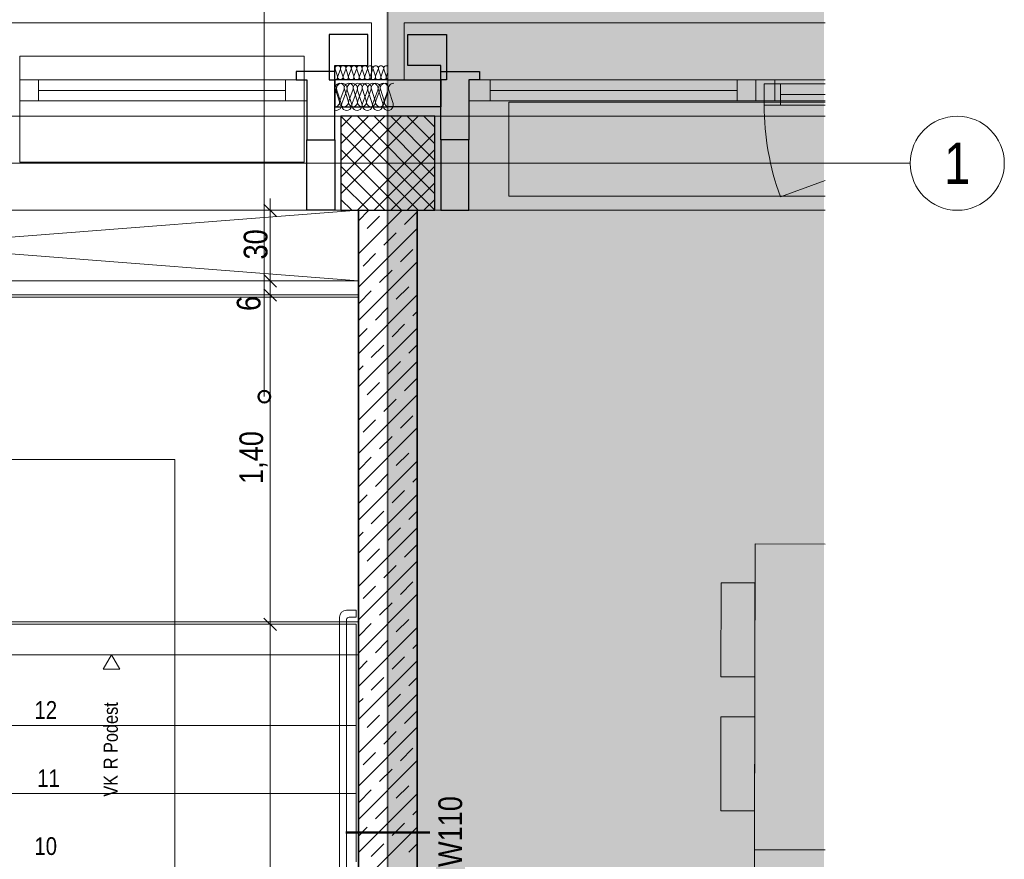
# Model space of a CAD drawing. Extents: x -620 to 300, y 62 to 1112.
# Tile 233 of 235: x 8 to 92, y 940 to 1012. Entities that reach past the tile are written whole.
import ezdxf
from ezdxf.enums import TextEntityAlignment as Align
from ezdxf.lldxf.tags import DXFTag

# ---------------------------------------------------------------- set-up
doc = ezdxf.new("R2010")
doc.units = 0
doc.layers.get('0').update_dxf_attribs({"lineweight": 13})
for name, color, linetype, lineweight, true_color in [('30 -33 Aussenwände- 3 Aussenstützen', 7, 'Continuous', 50, 0x0000dd), ('30 -33 Aussenwände- 7 Fassade_ Elemente', 7, 'Continuous', 9, 0x00aacc), ('30 -34 Innenwände- 1 tragend', 7, 'Continuous', 13, 0xdd0806), ('30 -35 Decken- 1 Konstruktion-Träger- Stahlbeton', 7, 'Continuous', 13, 0x33aa00), ('30 -35 Decken- 2.1 Treppen Innen 2D', 7, 'Continuous', 9, 0x599559), ('60- 61 allgemeine Ausstattung- 1 Möbel', 9, 'Continuous', 9, 0x808080), ('70 -75 Raumstempel-2 Verweislinie', 3, 'Continuous', 9, 0x00ff00), ('70 -76 Bemaßung- 2 Allgemein', 9, 'Continuous', 5, 0x808080), ('iwb_Layout Achsbezeichung', 1, 'Continuous', 13, 0xff0000), ('iwb_Layout BA_Markierung', 7, 'Continuous', 9, 0xbadcdc)]:
    doc.layers.add(name, color=color, linetype=linetype, lineweight=lineweight, true_color=true_color)
for name, color, linetype, lineweight in [('70 -71 Achsen- 1 Gebäudeachsen', 7, 'STRICHPUNKT2-A06CPVE5L0', 18), ('70 -75 Raumstempel- 3 Wandstempel', 7, 'Continuous', 50), ('Keine-A06CPVE4L0', 7, 'Continuous', 9)]:
    doc.layers.add(name, color=color, linetype=linetype, lineweight=lineweight)
doc.styles.get("Standard").update_dxf_attribs({"font": 'ARIALN.TTF'})
tags = doc.linetypes.add('grob-A06CPVE1L0', pattern=[14, 3, -8, 3]).pattern_tags.tags
tags[8:9] = [DXFTag(74, 4), DXFTag(75, 0), DXFTag(340, '0'), DXFTag(46, 0.0), DXFTag(50, 0.0), DXFTag(44, 0.0), DXFTag(45, 0.0)]
tags[6:7] = [DXFTag(74, 4), DXFTag(75, 0), DXFTag(340, '0'), DXFTag(46, 0.0), DXFTag(50, 0.0), DXFTag(44, 0.0), DXFTag(45, 0.0)]
tags[4:5] = [DXFTag(74, 4), DXFTag(75, 0), DXFTag(340, '0'), DXFTag(46, 0.0), DXFTag(50, 0.0), DXFTag(44, 0.0), DXFTag(45, 0.0)]
tags = doc.linetypes.add('STRICHPUNKT2', pattern=[12.7, 6.35, -3.175, 0, -3.175]).pattern_tags.tags
tags[10:11] = [DXFTag(74, 4), DXFTag(75, 0), DXFTag(340, '0'), DXFTag(46, 0.0), DXFTag(50, 0.0), DXFTag(44, 0.0), DXFTag(45, 0.0)]
tags[8:9] = [DXFTag(74, 4), DXFTag(75, 0), DXFTag(340, '0'), DXFTag(46, 0.0), DXFTag(50, 0.0), DXFTag(44, 0.0), DXFTag(45, 0.0)]
tags[6:7] = [DXFTag(74, 4), DXFTag(75, 0), DXFTag(340, '0'), DXFTag(46, 0.0), DXFTag(50, 0.0), DXFTag(44, 0.0), DXFTag(45, 0.0)]
tags[4:5] = [DXFTag(74, 4), DXFTag(75, 0), DXFTag(340, '0'), DXFTag(46, 0.0), DXFTag(50, 0.0), DXFTag(44, 0.0), DXFTag(45, 0.0)]
tags = doc.linetypes.add('STRICHPUNKT2-A06CPVE5L0', pattern=[12.7, 6.35, -3.175, 0, -3.175]).pattern_tags.tags
tags[10:11] = [DXFTag(74, 4), DXFTag(75, 0), DXFTag(340, '0'), DXFTag(46, 0.0), DXFTag(50, 0.0), DXFTag(44, 0.0), DXFTag(45, 0.0)]
tags[8:9] = [DXFTag(74, 4), DXFTag(75, 0), DXFTag(340, '0'), DXFTag(46, 0.0), DXFTag(50, 0.0), DXFTag(44, 0.0), DXFTag(45, 0.0)]
tags[6:7] = [DXFTag(74, 4), DXFTag(75, 0), DXFTag(340, '0'), DXFTag(46, 0.0), DXFTag(50, 0.0), DXFTag(44, 0.0), DXFTag(45, 0.0)]
tags[4:5] = [DXFTag(74, 4), DXFTag(75, 0), DXFTag(340, '0'), DXFTag(46, 0.0), DXFTag(50, 0.0), DXFTag(44, 0.0), DXFTag(45, 0.0)]

# ---------------------------------------------------------------- blocks, each defined once
blk = doc.blocks.new('Polygon-A06CPVDVL0')
at = {"color": 0, "linetype": 'ByBlock', "lineweight": -2, "ltscale": 0.13}
blk.add_solid([(39.43, 86.616), (39.263, 1083.814), (76.501, 86.518), (76.501, 1083.814)], dxfattribs=at)
blk = doc.blocks.new('Referenz-A06CPVE6L0')
at = {"layer": '30 -33 Aussenwände- 3 Aussenstützen', "color": 0, "lineweight": 9}
for p, q in [((35.421, 1003.453), (43.421, 995.453)), ((42.007, 1003.453), (35.421, 996.868)), ((40.593, 1003.453), (35.421, 998.282)), ((39.179, 1003.453), (35.421, 999.696)), ((37.765, 1003.453), (35.421, 1001.11)), ((36.35, 1003.453), (35.421, 1002.524)), ((36.836, 1003.453), (43.421, 996.868)), ((38.25, 1003.453), (43.421, 998.282)), ((39.664, 1003.453), (43.421, 999.696)), ((41.078, 1003.453), (43.421, 1001.11)), ((42.493, 1003.453), (43.421, 1002.524)), ((35.421, 1002.039), (42.007, 995.453)), ((43.421, 1002.039), (36.836, 995.453)), ((35.421, 1000.625), (40.593, 995.453)), ((43.421, 1000.625), (38.25, 995.453)), ((39.421, 1000.453), (39.421, 998.453)), ((35.421, 999.211), (39.179, 995.453)), ((38.421, 999.453), (40.421, 999.453)), ((43.421, 999.211), (39.664, 995.453)), ((35.421, 997.797), (37.765, 995.453)), ((43.421, 997.797), (41.078, 995.453)), ((35.421, 996.382), (36.35, 995.453)), ((43.421, 996.382), (42.493, 995.453))]:
    blk.add_line(p, q, dxfattribs=at)
at = {"layer": '30 -33 Aussenwände- 3 Aussenstützen', "color": 0, "linetype": 'Continuous', "lineweight": 25, "ltscale": 0.25}
for p, q in [((43.421, 1003.453), (35.421, 1003.453)), ((35.421, 1003.453), (35.421, 995.453)), ((43.421, 995.453), (43.421, 1003.453)), ((35.421, 995.453), (43.421, 995.453))]:
    blk.add_line(p, q, dxfattribs=at)
at = {"layer": '30 -33 Aussenwände- 7 Fassade_ Elemente', "color": 0, "linetype": 'Continuous', "ltscale": 0.13}
for p, q in [((38.021, 1011.393), (-124.179, 1011.393)), ((38.021, 1006.553), (38.021, 1011.393)), ((40.821, 1006.553), (40.821, 1011.393)), ((40.821, 1011.393), (76.595, 1011.393)), ((35.143, 1006.854), (34.951, 1007.454)), ((35.388, 1007.453), (35.166, 1006.854)), ((35.603, 1006.853), (35.411, 1007.453)), ((35.848, 1007.453), (35.625, 1006.853)), ((36.063, 1006.853), (35.87, 1007.453)), ((36.307, 1007.453), (36.085, 1006.853)), ((36.522, 1006.852), (36.33, 1007.453)), ((36.767, 1007.452), (36.545, 1006.852)), ((36.982, 1006.852), (36.789, 1007.452)), ((37.227, 1007.452), (37.004, 1006.852)), ((37.441, 1006.852), (37.249, 1007.452)), ((37.686, 1007.452), (37.464, 1006.852)), ((37.901, 1006.851), (37.709, 1007.452)), ((38.146, 1007.451), (37.924, 1006.851)), ((38.361, 1006.851), (38.168, 1007.451)), ((38.606, 1007.451), (38.383, 1006.851)), ((38.82, 1006.851), (38.628, 1007.451)), ((39.065, 1007.451), (38.843, 1006.851)), ((39.28, 1006.85), (39.088, 1007.451)), ((39.303, 1006.85), (39.422, 1007.172)), ((8.121, 1006.553), (32.521, 1006.553)), ((32.521, 1006.553), (32.521, 1004.753)), ((34.921, 995.453), (34.921, 1006.553)), ((34.921, 1006.553), (38.021, 1006.553)), ((43.921, 1006.553), (40.821, 1006.553)), ((43.921, 995.453), (43.921, 1006.553)), ((70.721, 1006.553), (46.321, 1006.553)), ((46.321, 1006.553), (46.321, 1004.753)), ((70.721, 1004.753), (70.721, 1006.553)), ((76.595, 1006.553), (70.721, 1006.553)), ((35.049, 1005.678), (34.921, 1005.335)), ((35.291, 1004.753), (34.97, 1005.753)), ((35.092, 1005.678), (35.461, 1004.528)), ((35.698, 1005.753), (35.329, 1004.753)), ((35.504, 1004.528), (35.929, 1005.678)), ((36.057, 1004.753), (35.736, 1005.753)), ((35.973, 1005.678), (36.342, 1004.528)), ((36.464, 1005.753), (36.095, 1004.753)), ((36.385, 1004.528), (36.81, 1005.678)), ((36.823, 1004.753), (36.502, 1005.753)), ((36.854, 1005.678), (37.223, 1004.528)), ((37.23, 1005.753), (36.861, 1004.753)), ((37.266, 1004.528), (37.691, 1005.678)), ((37.589, 1004.753), (37.268, 1005.753)), ((37.996, 1005.753), (37.627, 1004.753)), ((37.735, 1005.678), (38.104, 1004.528)), ((38.355, 1004.753), (38.034, 1005.753)), ((38.147, 1004.528), (38.572, 1005.678)), ((38.762, 1005.753), (38.393, 1004.753)), ((38.615, 1005.678), (38.985, 1004.528)), ((39.121, 1004.753), (38.8, 1005.753)), ((39.028, 1004.528), (39.453, 1005.678)), ((39.159, 1004.753), (39.421, 1005.464)), ((39.496, 1005.678), (39.866, 1004.528)), ((76.595, 1006.203), (71.421, 1006.203)), ((71.421, 1006.203), (71.421, 1004.403)), ((32.521, 1004.753), (8.121, 1004.753)), ((46.321, 1004.753), (70.721, 1004.753)), ((70.721, 1004.753), (76.595, 1004.753)), ((71.421, 1004.403), (76.595, 1004.403)), ((39.421, 1000.453), (39.421, 998.453)), ((39.421, 1000.453), (39.421, 998.453)), ((40.421, 999.453), (38.421, 999.453)), ((38.421, 999.453), (40.421, 999.453)), ((-121.079, 995.453), (34.921, 995.453)), ((76.595, 995.453), (43.921, 995.453))]:
    blk.add_line(p, q, dxfattribs=at)
at = {"layer": '30 -33 Aussenwände- 7 Fassade_ Elemente', "color": 0, "linetype": 'Continuous', "lineweight": 25, "ltscale": 0.25}
for p, q in [((37.721, 1010.393), (34.421, 1010.393)), ((34.421, 1010.393), (34.421, 1006.553)), ((37.721, 1007.753), (37.721, 1010.393)), ((41.121, 1007.753), (41.121, 1010.393)), ((41.121, 1010.393), (44.421, 1010.393)), ((44.421, 1010.393), (44.421, 1006.553)), ((31.621, 1007.253), (31.621, 1006.553)), ((34.921, 1007.253), (31.621, 1007.253)), ((34.921, 1006.553), (34.921, 1007.753)), ((34.921, 1007.753), (37.721, 1007.753)), ((34.921, 1001.453), (34.921, 1007.253)), ((43.921, 1007.753), (41.121, 1007.753)), ((43.921, 1006.553), (43.921, 1007.753)), ((43.921, 1001.453), (43.921, 1007.253)), ((43.921, 1007.253), (47.221, 1007.253)), ((47.221, 1007.253), (47.221, 1006.553)), ((31.621, 1006.553), (32.521, 1006.553)), ((32.521, 1006.553), (32.521, 1001.453)), ((34.421, 1006.553), (34.921, 1006.553)), ((39.421, 1006.553), (34.921, 1006.553)), ((34.921, 1006.553), (34.921, 1004.253)), ((39.421, 1006.553), (43.921, 1006.553)), ((43.921, 1006.553), (43.921, 1004.253)), ((44.421, 1006.553), (43.921, 1006.553)), ((47.221, 1006.553), (46.321, 1006.553)), ((46.321, 1006.553), (46.321, 1001.453)), ((34.921, 1004.253), (39.421, 1004.253)), ((43.921, 1004.253), (39.421, 1004.253)), ((32.521, 1001.453), (34.921, 1001.453)), ((32.521, 995.453), (32.521, 1001.453)), ((34.921, 1001.453), (34.921, 995.453)), ((46.321, 1001.453), (43.921, 1001.453)), ((43.921, 1001.453), (43.921, 995.453)), ((46.321, 995.453), (46.321, 1001.453)), ((34.921, 995.453), (32.521, 995.453)), ((43.921, 995.453), (46.321, 995.453))]:
    blk.add_line(p, q, dxfattribs=at)
at = {"layer": '30 -33 Aussenwände- 7 Fassade_ Elemente', "color": 0}
for p, q in [((8.121, 1006.553), (8.121, 1008.553)), ((8.121, 1008.553), (32.321, 1008.553)), ((32.321, 1008.553), (32.321, 1006.553)), ((8.121, 1006.553), (9.721, 1006.553)), ((8.121, 1004.753), (8.121, 1006.553)), ((9.721, 1006.553), (30.721, 1006.553)), ((9.721, 1004.753), (9.721, 1006.553)), ((30.721, 1006.553), (30.721, 1004.753)), ((32.321, 1006.553), (30.721, 1006.553)), ((32.321, 1004.753), (32.321, 1006.553)), ((30.721, 1005.653), (9.721, 1005.653)), ((8.121, 1004.753), (8.121, 999.553)), ((9.721, 1004.753), (8.121, 1004.753)), ((30.721, 1004.753), (9.721, 1004.753)), ((30.721, 1004.753), (32.321, 1004.753)), ((32.321, 999.553), (32.321, 1004.753)), ((8.121, 999.553), (32.321, 999.553))]:
    blk.add_line(p, q, dxfattribs=at)
at = {"layer": '30 -33 Aussenwände- 7 Fassade_ Elemente', "color": 0, "linetype": 'Continuous', "lineweight": 18, "ltscale": 0.18}
for p, q in [((31.621, 1007.253), (31.621, 1006.553)), ((34.921, 1007.253), (31.621, 1007.253)), ((34.921, 1001.453), (34.921, 1007.253)), ((43.921, 1001.453), (43.921, 1007.253)), ((43.921, 1007.253), (47.221, 1007.253)), ((47.221, 1007.253), (47.221, 1006.553)), ((8.121, 1006.553), (9.721, 1006.553)), ((9.721, 1006.553), (9.721, 1004.753)), ((30.721, 1006.553), (32.521, 1006.553)), ((30.721, 1004.753), (30.721, 1006.553)), ((31.621, 1006.553), (32.521, 1006.553)), ((32.521, 1006.553), (32.521, 1004.753)), ((32.521, 1006.553), (32.521, 1001.453)), ((47.221, 1006.553), (46.321, 1006.553)), ((46.321, 1006.553), (46.321, 1001.453)), ((48.121, 1006.553), (46.321, 1006.553)), ((46.321, 1006.553), (46.321, 1004.753)), ((48.121, 1004.753), (48.121, 1006.553)), ((70.721, 1006.553), (69.121, 1006.553)), ((69.121, 1006.553), (69.121, 1004.753)), ((72.321, 1006.553), (70.721, 1006.553)), ((70.721, 1006.553), (70.721, 1004.753)), ((72.321, 1004.753), (72.321, 1006.553)), ((9.721, 1005.653), (30.721, 1005.653)), ((69.121, 1005.653), (48.121, 1005.653)), ((72.821, 1006.203), (71.421, 1006.203)), ((71.421, 1006.203), (71.421, 1004.403)), ((72.821, 1004.403), (72.821, 1006.203)), ((9.721, 1004.753), (8.121, 1004.753)), ((32.521, 1004.753), (30.721, 1004.753)), ((46.321, 1004.753), (48.121, 1004.753)), ((69.121, 1004.753), (70.721, 1004.753)), ((70.721, 1004.753), (72.321, 1004.753)), ((72.821, 1005.303), (76.595, 1005.303)), ((71.421, 1004.403), (72.821, 1004.403)), ((32.521, 1001.453), (34.921, 1001.453)), ((46.321, 1001.453), (43.921, 1001.453))]:
    blk.add_line(p, q, dxfattribs=at)
at = {"layer": '30 -33 Aussenwände- 7 Fassade_ Elemente', "color": 0, "linetype": 'grob-A06CPVE1L0', "ltscale": 0.13}
for p, q in [((49.721, 1004.653), (76.595, 1004.653)), ((49.721, 996.653), (49.721, 1004.653)), ((76.595, 997.988), (72.796, 996.605)), ((76.595, 996.653), (49.721, 996.653))]:
    blk.add_line(p, q, dxfattribs=at)
at = {"layer": '30 -33 Aussenwände- 7 Fassade_ Elemente', "color": 0, "linetype": 'Continuous', "ltscale": 0.13}
for centre, major_axis, end_param in [((35.17, 1007.524), (0.219, -0.071), 3.765224), ((35.629, 1007.524), (0.219, -0.071), 3.765224), ((36.089, 1007.523), (0.219, -0.071), 3.765224), ((36.548, 1007.523), (0.219, -0.071), 3.765224), ((37.008, 1007.523), (0.219, -0.071), 3.765224), ((37.468, 1007.522), (0.219, -0.071), 3.765224), ((37.927, 1007.522), (0.219, -0.071), 3.765224), ((38.387, 1007.522), (0.219, -0.071), 3.765224), ((38.387, 1007.522), (-0.135, 0.186), 1.255075), ((38.387, 1007.522), (0.135, 0.186), 1.255075), ((38.387, 1007.522), (0.219, -0.071), 1.255075), ((38.847, 1007.521), (0.219, -0.071), 3.765224), ((38.847, 1007.521), (-0.135, 0.186), 1.255075), ((38.847, 1007.521), (0.135, 0.186), 1.255075), ((38.847, 1007.521), (0.219, -0.071), 1.255075), ((39.306, 1007.521), (0.116, 0.198), 2.411197), ((35.334, 1005.871), (0.364, -0.117), 3.765224), ((34.925, 1006.783), (-0.003, -0.23), 1.896254), ((35.384, 1006.783), (-0.219, 0.071), 3.764652), ((35.511, 1005.813), (0.258, 0.356), 1.254884), ((35.844, 1006.783), (-0.219, 0.071), 3.764652), ((36.1, 1005.871), (0.364, -0.117), 3.765224), ((36.392, 1005.813), (0.419, -0.135), 3.764652), ((36.304, 1006.782), (-0.219, 0.071), 3.764652), ((36.392, 1005.813), (0.258, 0.356), 1.254884), ((36.866, 1005.871), (0.364, -0.117), 3.765224), ((36.763, 1006.782), (-0.219, 0.071), 3.764652), ((37.272, 1005.813), (0.419, -0.135), 3.764652), ((37.223, 1006.782), (-0.219, 0.071), 3.764652), ((37.272, 1005.813), (0.258, 0.356), 1.254884), ((37.632, 1005.871), (0.364, -0.117), 3.765224), ((37.632, 1005.871), (0.225, 0.31), 1.255075), ((37.682, 1006.781), (-0.219, 0.071), 3.764652), ((38.153, 1005.813), (0.419, -0.135), 3.764652), ((38.142, 1006.781), (-0.219, 0.071), 3.764652), ((38.142, 1006.781), (-0.219, 0.071), 1.254884), ((38.398, 1005.871), (0.364, -0.117), 3.765224), ((38.142, 1006.781), (-0.135, -0.186), 1.254884), ((38.398, 1005.871), (0.225, 0.31), 1.255075), ((38.142, 1006.781), (0.135, -0.186), 1.254884), ((38.602, 1006.781), (-0.219, 0.071), 3.764652), ((38.602, 1006.781), (-0.219, 0.071), 1.254884), ((38.602, 1006.781), (-0.135, -0.186), 1.254884), ((39.034, 1005.813), (0.419, -0.135), 3.764652), ((38.602, 1006.781), (0.135, -0.186), 1.254884), ((39.164, 1005.871), (0.257, 0.283), 2.619647), ((39.061, 1006.78), (-0.219, 0.071), 1.254884), ((39.061, 1006.78), (-0.135, -0.186), 1.254884), ((39.061, 1006.78), (0.135, -0.186), 1.254884), ((39.521, 1006.78), (-0.219, 0.071), 1.434048), ((34.63, 1005.813), (0.419, -0.135), 1.157172), ((35.511, 1005.813), (-0.258, 0.356), 1.254884), ((35.511, 1005.813), (0.419, -0.135), 1.254884), ((36.392, 1005.813), (-0.258, 0.356), 1.254884), ((36.392, 1005.813), (0.419, -0.135), 1.254884), ((37.272, 1005.813), (-0.258, 0.356), 1.254884), ((37.632, 1005.871), (-0.225, 0.31), 1.255075), ((37.272, 1005.813), (0.419, -0.135), 1.254884), ((37.632, 1005.871), (0.364, -0.117), 1.255075), ((38.398, 1005.871), (-0.225, 0.31), 1.255075), ((38.398, 1005.871), (0.364, -0.117), 1.255075), ((39.915, 1005.813), (0.006, 0.44), 1.896254), ((34.927, 1004.636), (-0.005, -0.383), 1.896254), ((35.693, 1004.636), (-0.364, 0.117), 3.764652), ((36.459, 1004.636), (-0.364, 0.117), 3.764652), ((37.225, 1004.636), (-0.364, 0.117), 3.764652), ((37.225, 1004.636), (-0.364, 0.117), 1.254884), ((37.225, 1004.636), (0.225, -0.31), 1.254884), ((37.991, 1004.636), (-0.364, 0.117), 3.764652), ((37.991, 1004.636), (-0.364, 0.117), 1.254884), ((37.991, 1004.636), (0.225, -0.31), 1.254884), ((38.757, 1004.636), (-0.364, 0.117), 1.254884), ((38.757, 1004.636), (0.225, -0.31), 1.254884), ((39.523, 1004.636), (-0.364, 0.117), 1.613483), ((35.042, 1004.393), (-0.121, -0.423), 2.160679), ((35.923, 1004.393), (-0.419, 0.135), 3.765224), ((35.923, 1004.393), (-0.419, 0.135), 1.255075), ((35.923, 1004.393), (-0.258, -0.356), 1.255075), ((35.923, 1004.393), (0.258, -0.356), 1.255075), ((36.804, 1004.393), (-0.419, 0.135), 3.765224), ((36.804, 1004.393), (-0.419, 0.135), 1.255075), ((36.804, 1004.393), (-0.258, -0.356), 1.255075), ((37.225, 1004.636), (-0.225, -0.31), 1.254884), ((36.804, 1004.393), (0.258, -0.356), 1.255075), ((37.685, 1004.393), (-0.419, 0.135), 3.765224), ((37.991, 1004.636), (-0.225, -0.31), 1.254884), ((38.566, 1004.393), (-0.419, 0.135), 3.765224), ((38.757, 1004.636), (-0.225, -0.31), 1.254884), ((39.447, 1004.393), (-0.419, 0.135), 3.765224)]:
    blk.add_ellipse(centre, major_axis=major_axis, ratio=1, start_param=0, end_param=end_param, dxfattribs=at)
at = {"layer": '30 -33 Aussenwände- 7 Fassade_ Elemente', "color": 0, "linetype": 'grob-A06CPVE1L0', "ltscale": 0.13}
blk.add_ellipse((94.221, 1004.403), major_axis=(-22.8, 0), ratio=1, start_param=0, end_param=0.349066, dxfattribs=at)
at = {"layer": '30 -34 Innenwände- 1 tragend', "color": 0, "lineweight": 9}
for p, q in [((36.921, 994.57), (37.805, 995.453)), ((36.921, 991.742), (40.633, 995.453)), ((36.921, 994.57), (37.805, 995.453)), ((36.921, 991.742), (40.633, 995.453)), ((37.664, 993.899), (38.725, 994.959)), ((37.664, 993.899), (38.725, 994.959)), ((40.846, 994.252), (41.907, 995.313)), ((40.846, 994.252), (41.907, 995.313)), ((36.921, 988.913), (41.921, 993.913)), ((36.921, 988.913), (41.921, 993.913)), ((36.921, 993.156), (36.957, 993.191)), ((36.921, 993.156), (36.957, 993.191)), ((39.078, 992.484), (40.139, 993.545)), ((39.078, 992.484), (40.139, 993.545)), ((40.493, 991.07), (41.553, 992.131)), ((40.493, 991.07), (41.553, 992.131)), ((37.311, 990.717), (38.371, 991.777)), ((37.311, 990.717), (38.371, 991.777)), ((36.921, 986.085), (41.921, 991.085)), ((36.921, 986.085), (41.921, 991.085)), ((38.725, 989.302), (39.786, 990.363)), ((38.725, 989.302), (39.786, 990.363)), ((41.907, 989.656), (41.921, 989.671)), ((41.907, 989.656), (41.921, 989.671)), ((40.139, 987.888), (41.2, 988.949)), ((40.139, 987.888), (41.2, 988.949)), ((36.921, 983.256), (41.921, 988.256)), ((36.921, 983.256), (41.921, 988.256)), ((36.957, 987.535), (38.018, 988.595)), ((36.957, 987.535), (38.018, 988.595)), ((38.371, 986.12), (39.432, 987.181)), ((38.371, 986.12), (39.432, 987.181)), ((41.553, 986.474), (41.921, 986.842)), ((41.553, 986.474), (41.921, 986.842)), ((36.921, 980.428), (41.921, 985.428)), ((36.921, 980.428), (41.921, 985.428)), ((36.921, 984.671), (37.664, 985.413)), ((36.921, 984.671), (37.664, 985.413)), ((39.786, 984.706), (40.846, 985.767)), ((39.786, 984.706), (40.846, 985.767)), ((38.018, 982.938), (39.078, 983.999)), ((38.018, 982.938), (39.078, 983.999)), ((41.2, 983.292), (41.921, 984.014)), ((41.2, 983.292), (41.921, 984.014)), ((36.921, 977.599), (41.921, 982.599)), ((36.921, 977.599), (41.921, 982.599)), ((36.921, 981.842), (37.311, 982.231)), ((36.921, 981.842), (37.311, 982.231)), ((39.432, 981.524), (40.493, 982.585)), ((39.432, 981.524), (40.493, 982.585)), ((40.846, 980.11), (41.907, 981.171)), ((40.846, 980.11), (41.907, 981.171)), ((37.664, 979.756), (38.725, 980.817)), ((37.664, 979.756), (38.725, 980.817)), ((36.921, 974.771), (41.921, 979.771)), ((36.921, 974.771), (41.921, 979.771)), ((36.921, 979.014), (36.957, 979.049)), ((36.921, 979.014), (36.957, 979.049)), ((39.078, 978.342), (40.139, 979.403)), ((39.078, 978.342), (40.139, 979.403)), ((40.493, 976.928), (41.553, 977.989)), ((40.493, 976.928), (41.553, 977.989)), ((37.311, 976.574), (38.371, 977.635)), ((37.311, 976.574), (38.371, 977.635)), ((36.921, 971.943), (41.921, 976.943)), ((36.921, 971.943), (41.921, 976.943)), ((38.725, 975.16), (39.786, 976.221)), ((38.725, 975.16), (39.786, 976.221)), ((41.907, 975.514), (41.921, 975.528)), ((41.907, 975.514), (41.921, 975.528)), ((36.957, 973.392), (38.018, 974.453)), ((36.957, 973.392), (38.018, 974.453)), ((40.139, 973.746), (41.2, 974.807)), ((40.139, 973.746), (41.2, 974.807)), ((36.921, 969.114), (41.921, 974.114)), ((36.921, 969.114), (41.921, 974.114)), ((38.371, 971.978), (39.432, 973.039)), ((38.371, 971.978), (39.432, 973.039)), ((41.553, 972.332), (41.921, 972.7)), ((41.553, 972.332), (41.921, 972.7)), ((36.921, 966.286), (41.921, 971.286)), ((36.921, 966.286), (41.921, 971.286)), ((36.921, 970.528), (37.664, 971.271)), ((36.921, 970.528), (37.664, 971.271)), ((39.786, 970.564), (40.846, 971.625)), ((39.786, 970.564), (40.846, 971.625)), ((38.018, 968.796), (39.078, 969.857)), ((38.018, 968.796), (39.078, 969.857)), ((41.2, 969.15), (41.921, 969.872)), ((41.2, 969.15), (41.921, 969.872)), ((36.921, 963.457), (41.921, 968.457)), ((36.921, 963.457), (41.921, 968.457)), ((36.921, 967.7), (37.311, 968.089)), ((36.921, 967.7), (37.311, 968.089)), ((39.432, 967.382), (40.493, 968.443)), ((39.432, 967.382), (40.493, 968.443)), ((40.846, 965.968), (41.907, 967.028)), ((40.846, 965.968), (41.907, 967.028)), ((37.664, 965.614), (38.725, 966.675)), ((37.664, 965.614), (38.725, 966.675)), ((36.921, 960.629), (41.921, 965.629)), ((36.921, 960.629), (41.921, 965.629)), ((39.078, 964.2), (40.139, 965.261)), ((39.078, 964.2), (40.139, 965.261)), ((36.921, 964.872), (36.957, 964.907)), ((36.921, 964.872), (36.957, 964.907)), ((40.493, 962.786), (41.553, 963.846)), ((40.493, 962.786), (41.553, 963.846)), ((36.921, 957.801), (41.921, 962.801)), ((36.921, 957.801), (41.921, 962.801)), ((37.311, 962.432), (38.371, 963.493)), ((37.311, 962.432), (38.371, 963.493)), ((38.725, 961.018), (39.786, 962.079)), ((38.725, 961.018), (39.786, 962.079)), ((41.907, 961.372), (41.921, 961.386)), ((41.907, 961.372), (41.921, 961.386)), ((36.957, 959.25), (38.018, 960.311)), ((36.957, 959.25), (38.018, 960.311)), ((40.139, 959.604), (41.2, 960.665)), ((40.139, 959.604), (41.2, 960.665)), ((36.921, 954.972), (41.921, 959.972)), ((36.921, 954.972), (41.921, 959.972)), ((38.371, 957.836), (39.432, 958.897)), ((38.371, 957.836), (39.432, 958.897)), ((41.553, 958.19), (41.921, 958.558)), ((41.553, 958.19), (41.921, 958.558)), ((36.921, 952.144), (41.921, 957.144)), ((36.921, 952.144), (41.921, 957.144)), ((36.921, 956.386), (37.664, 957.129)), ((36.921, 956.386), (37.664, 957.129)), ((39.786, 956.422), (40.846, 957.483)), ((39.786, 956.422), (40.846, 957.483)), ((38.018, 954.654), (39.078, 955.715)), ((38.018, 954.654), (39.078, 955.715)), ((41.2, 955.008), (41.921, 955.729)), ((41.2, 955.008), (41.921, 955.729)), ((36.921, 949.315), (41.921, 954.315)), ((36.921, 949.315), (41.921, 954.315)), ((36.921, 953.558), (37.311, 953.947)), ((36.921, 953.558), (37.311, 953.947)), ((39.432, 953.24), (40.493, 954.301)), ((39.432, 953.24), (40.493, 954.301)), ((40.846, 951.826), (41.907, 952.886)), ((40.846, 951.826), (41.907, 952.886)), ((37.664, 951.472), (38.725, 952.533)), ((37.664, 951.472), (38.725, 952.533)), ((36.921, 946.487), (41.921, 951.487)), ((36.921, 946.487), (41.921, 951.487)), ((39.078, 950.058), (40.139, 951.119)), ((39.078, 950.058), (40.139, 951.119)), ((36.921, 950.729), (36.957, 950.765)), ((36.921, 950.729), (36.957, 950.765)), ((37.311, 948.29), (38.371, 949.351)), ((37.311, 948.29), (38.371, 949.351)), ((40.493, 948.644), (41.553, 949.704)), ((40.493, 948.644), (41.553, 949.704)), ((36.921, 943.658), (41.921, 948.658)), ((36.921, 943.658), (41.921, 948.658)), ((38.725, 946.876), (39.786, 947.937)), ((38.725, 946.876), (39.786, 947.937)), ((41.907, 947.229), (41.921, 947.244)), ((41.907, 947.229), (41.921, 947.244)), ((36.957, 945.108), (38.018, 946.169)), ((36.957, 945.108), (38.018, 946.169)), ((40.139, 945.462), (41.2, 946.522)), ((40.139, 945.462), (41.2, 946.522)), ((36.921, 940.83), (41.921, 945.83)), ((36.921, 940.83), (41.921, 945.83)), ((38.371, 943.694), (39.432, 944.755)), ((38.371, 943.694), (39.432, 944.755)), ((41.553, 944.048), (41.921, 944.416)), ((41.553, 944.048), (41.921, 944.416)), ((36.921, 938.002), (41.921, 943.002)), ((36.921, 938.002), (41.921, 943.002)), ((36.921, 942.244), (37.664, 942.987)), ((36.921, 942.244), (37.664, 942.987)), ((39.786, 942.28), (40.846, 943.34)), ((39.786, 942.28), (40.846, 943.34)), ((38.018, 940.512), (39.078, 941.573)), ((38.018, 940.512), (39.078, 941.573)), ((41.2, 940.866), (41.921, 941.587)), ((41.2, 940.866), (41.921, 941.587))]:
    blk.add_line(p, q, dxfattribs=at)
at = {"layer": '30 -34 Innenwände- 1 tragend', "color": 0, "lineweight": 35}
for p, q in [((36.921, 995.453), (36.921, 838.453)), ((41.921, 995.453), (41.921, 838.453))]:
    blk.add_line(p, q, dxfattribs=at)
at = {"layer": '30 -34 Innenwände- 1 tragend', "color": 0, "linetype": 'Continuous', "lineweight": -2, "ltscale": 0.13}
for p, q in [((36.921, 995.453), (36.921, 838.453)), ((36.921, 995.453), (41.921, 995.453)), ((41.921, 995.453), (41.921, 841.953))]:
    blk.add_line(p, q, dxfattribs=at)
at = {"layer": '30 -35 Decken- 1 Konstruktion-Träger- Stahlbeton', "color": 0, "linetype": 'grob-A06CPVE1L0', "lineweight": -2, "ltscale": 0.13}
for p, q in [((76.595, 1003.453), (-121.579, 1003.453)), ((76.595, 995.453), (-121.579, 995.453))]:
    blk.add_line(p, q, dxfattribs=at)
at = {"layer": '30 -35 Decken- 2.1 Treppen Innen 2D', "color": 0}
for p, q in [((-40.579, 989.453), (36.921, 989.453)), ((36.921, 989.453), (36.921, 988.253)), ((36.921, 988.253), (-40.579, 988.253)), ((36.921, 988.053), (-40.579, 988.053)), ((36.921, 960.453), (36.921, 988.053)), ((21.321, 974.253), (-24.979, 974.253)), ((21.321, 920.135), (21.321, 974.253)), ((36.721, 961.453), (35.921, 961.453)), ((36.721, 960.853), (36.721, 961.453)), ((5.921, 960.453), (36.921, 960.453)), ((36.721, 960.253), (5.921, 960.253)), ((35.321, 960.853), (35.321, 917.515)), ((35.921, 917.403), (35.921, 960.653)), ((36.121, 960.853), (36.721, 960.853)), ((36.721, 951.653), (36.721, 960.253)), ((36.721, 951.653), (5.921, 951.653)), ((5.921, 951.653), (36.721, 951.653)), ((36.721, 945.853), (36.721, 951.653)), ((36.721, 945.853), (5.921, 945.853)), ((5.921, 945.853), (36.721, 945.853)), ((36.721, 940.053), (36.721, 945.853))]:
    blk.add_line(p, q, dxfattribs=at)
at = {"layer": '30 -35 Decken- 2.1 Treppen Innen 2D', "color": 0, "linetype": 'grob-A06CPVE1L0', "ltscale": 0.13}
for p, q in [((36.921, 988.053), (-40.579, 988.053)), ((36.921, 957.653), (36.921, 988.053)), ((5.921, 957.653), (36.921, 957.653))]:
    blk.add_line(p, q, dxfattribs=at)
at = {"layer": '30 -35 Decken- 2.1 Treppen Innen 2D', "color": 0, "linetype": 'Continuous', "ltscale": 0.13}
for p, q in [((15.921, 957.653), (15.209, 956.419)), ((16.634, 956.419), (15.921, 957.653)), ((15.209, 956.419), (16.634, 956.419))]:
    blk.add_line(p, q, dxfattribs=at)
at = {"layer": '30 -35 Decken- 2.1 Treppen Innen 2D', "color": 0}
for centre, major_axis in [((35.921, 960.853), (0, 0.6)), ((36.121, 960.653), (0, 0.2))]:
    blk.add_ellipse(centre, major_axis=major_axis, ratio=1, start_param=0, end_param=1.570796, dxfattribs=at)
at = {"layer": '60- 61 allgemeine Ausstattung- 1 Möbel', "color": 0, "linetype": 'Continuous', "ltscale": 0.13}
for p, q in [((70.603, 941.078), (70.64, 967.078)), ((70.64, 967.078), (76.595, 967.07)), ((67.743, 955.777), (67.754, 963.777)), ((67.754, 963.777), (70.635, 963.773)), ((70.635, 963.773), (70.624, 955.773)), ((70.624, 955.773), (67.743, 955.777)), ((67.727, 944.387), (67.738, 952.387)), ((67.738, 952.387), (70.619, 952.383)), ((70.619, 952.383), (70.608, 944.383)), ((70.608, 944.383), (67.727, 944.387)), ((70.567, 915.078), (70.603, 941.078)), ((76.595, 941.07), (70.603, 941.078)), ((70.603, 941.078), (76.595, 941.07))]:
    blk.add_line(p, q, dxfattribs=at)
at = {"layer": '70 -71 Achsen- 1 Gebäudeachsen', "color": 0, "linetype": 'STRICHPUNKT2-A06CPVE5L0', "ltscale": 0.18}
for p, q in [((39.421, 1084.393), (39.421, 84.953)), ((-538.631, 999.453), (76.595, 999.453))]:
    blk.add_line(p, q, dxfattribs=at)
at = {"layer": '70 -75 Raumstempel-2 Verweislinie', "color": 0, "linetype": 'Continuous', "ltscale": 0.13}
blk.add_line((28.921, 1074.155), (28.921, 979.606), dxfattribs=at)
at = {"layer": '70 -75 Raumstempel-2 Verweislinie', "color": 0, "linetype": 'ByBlock', "lineweight": 50, "ltscale": 0.5}
blk.add_circle((28.921, 979.606), 0.5, dxfattribs=at)
at = {"layer": '70 -76 Bemaßung- 2 Allgemein', "color": 0, "linetype": 'Continuous', "ltscale": 0.13}
for p, q in [((29.421, 996.453), (29.421, 994.393)), ((31.921, 995.453), (28.421, 995.453)), ((29.421, 990.514), (29.421, 994.393)), ((29.421, 990.514), (29.421, 991.574)), ((29.421, 988.453), (29.421, 990.514)), ((29.421, 988.453), (29.421, 990.514)), ((31.921, 989.453), (28.421, 989.453)), ((31.921, 989.453), (28.421, 989.453)), ((29.421, 988.253), (29.421, 989.453)), ((29.421, 989.253), (29.421, 987.193)), ((29.421, 989.253), (29.421, 987.193)), ((31.921, 988.253), (28.421, 988.253)), ((31.921, 988.253), (28.421, 988.253)), ((29.421, 987.193), (29.421, 986.133)), ((29.421, 961.314), (29.421, 987.193)), ((29.421, 959.253), (29.421, 961.314)), ((29.421, 961.253), (29.421, 959.193)), ((31.921, 960.253), (28.421, 960.253)), ((31.921, 960.253), (28.421, 960.253)), ((29.421, 883.214), (29.421, 959.193))]:
    blk.add_line(p, q, dxfattribs=at)
at = {"layer": '70 -76 Bemaßung- 2 Allgemein', "color": 0, "linetype": 'Continuous', "lineweight": 20, "ltscale": 0.2}
for p, q in [((28.891, 995.984), (29.952, 994.923)), ((29.952, 988.923), (28.891, 989.984)), ((29.952, 988.923), (28.891, 989.984)), ((28.891, 988.784), (29.952, 987.723)), ((28.891, 988.784), (29.952, 987.723)), ((29.952, 959.723), (28.891, 960.784)), ((28.891, 960.784), (29.952, 959.723))]:
    blk.add_line(p, q, dxfattribs=at)
at = {"layer": 'Keine-A06CPVE4L0', "color": 0, "linetype": 'grob-A06CPVE1L0', "ltscale": 0.13}
for p, q in [((-40.579, 989.453), (36.921, 995.453)), ((36.921, 989.453), (-40.579, 995.453))]:
    blk.add_line(p, q, dxfattribs=at)
at = {"layer": 'Keine-A06CPVE4L0', "color": 0, "lineweight": 50}
blk.add_line((43.006, 942.553), (35.837, 942.553), dxfattribs=at)
at = {"layer": '30 -33 Aussenwände- 7 Fassade_ Elemente', "color": 0, "linetype": 'ByBlock', "ltscale": 0.13, "insert": (55.821, 1000.187), "char_height": 0.0036, "attachment_point": 1, "rotation": 180}
for s in ['{\\fArial Narrow;instanceID}', '{\\fArial Narrow;IFC_UUID}']:
    blk.add_mtext(s, dxfattribs=at)
at = {"layer": '30 -35 Decken- 2.1 Treppen Innen 2D', "color": 0, "linetype": 'Continuous', "ltscale": 0.13, "attachment_point": 1}
for s, insert, char_height, rotation in [('{\\fArial Narrow;Podest}', (15.256, 949.308), 1.20826, 90), ('{\\fArial Narrow;12}', (9.379, 953.719), 1.51033, 0.001), ('{\\fArial Narrow;R}', (15.256, 947.924), 1.20826, 90), ('{\\fArial Narrow;11}', (9.611, 947.919), 1.51033, 0.001), ('{\\fArial Narrow;VK}', (15.256, 945.593), 1.20826, 90), ('{\\fArial Narrow;10}', (9.37, 942.143), 1.51033, 0.001)]:
    blk.add_mtext(s, dxfattribs=dict(at, insert=insert, char_height=char_height, rotation=rotation))
at = {"layer": '70 -75 Raumstempel- 3 Wandstempel', "color": 0, "linetype": 'Continuous', "ltscale": 0.5, "insert": (43.722, 939.611), "char_height": 2.01377, "attachment_point": 1, "rotation": 90}
blk.add_mtext('{\\fArial Narrow;W110}', dxfattribs=at)
at = {"layer": '70 -76 Bemaßung- 2 Allgemein', "color": 0, "linetype": 'Continuous', "ltscale": 0.13, "char_height": 2.01377, "attachment_point": 1, "rotation": 90}
for s, insert in [('{\\fArial Narrow;30}', (27.17, 991.271)), ('{\\fArial Narrow;6}', (26.579, 986.894)), ('{\\fArial Narrow;1,40}', (26.806, 972.185))]:
    blk.add_mtext(s, dxfattribs=dict(at, insert=insert))

msp = doc.modelspace()

# ---------------------------------------------------------------- linework, layer by layer
at = {"layer": 'iwb_Layout Achsbezeichung', "linetype": 'STRICHPUNKT2', "lineweight": 13, "ltscale": 0.39}
msp.add_line((76.501, 999.453), (83.837, 999.453), dxfattribs=at)
at = {"layer": 'iwb_Layout Achsbezeichung', "ltscale": 0.39, "extrusion": (0, 0, -1)}
msp.add_circle((-87.837, 999.453), 4, dxfattribs=at)

# ---------------------------------------------------------------- block references
at = {"color": 8, "lineweight": 13, "ltscale": 0.13, "true_color": 0x808080}
msp.add_blockref('Referenz-A06CPVE6L0', (0, 0), dxfattribs=at)
at = {"layer": 'iwb_Layout BA_Markierung', "ltscale": 0.13}
msp.add_blockref('Polygon-A06CPVDVL0', (0, 0), dxfattribs=at)

# ---------------------------------------------------------------- texts
at = {"layer": 'iwb_Layout Achsbezeichung', "ltscale": 0.39}
msp.add_text('1', height=3.5, dxfattribs=at).set_placement((87.837, 999.453), align=Align.MIDDLE_CENTER)

doc.saveas('drawing.dxf')
